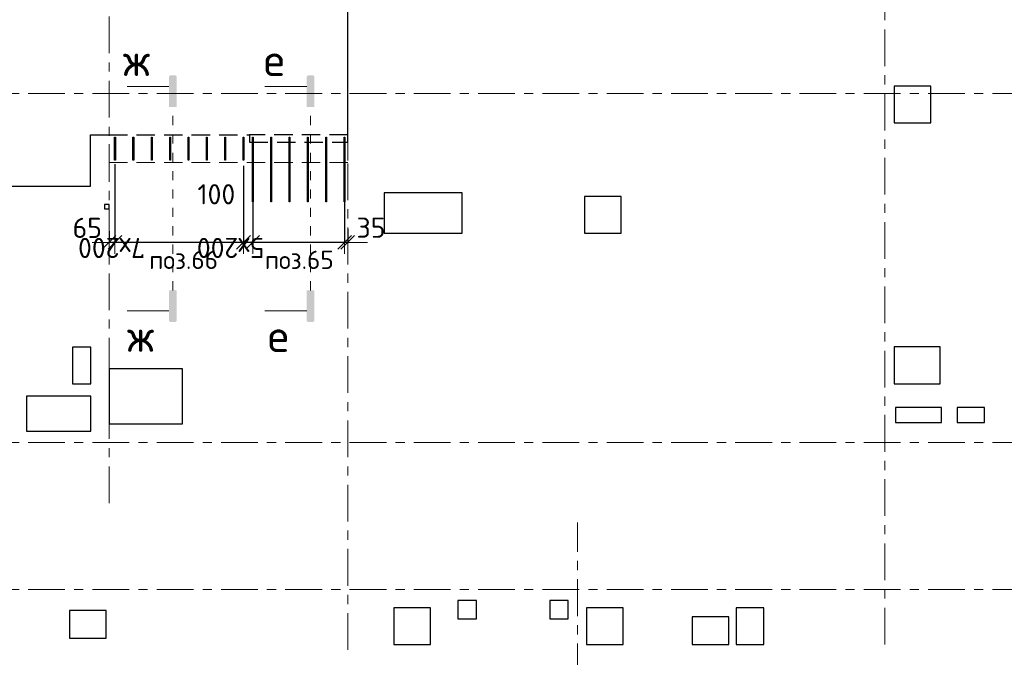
# Model space of a CAD drawing. Header units: metres. Extents: x -38 to 99, y -15 to 21.
# Tile 13 of 48: x 42.08 to 52.8, y 6.66 to 13.61. Entities that reach past the tile are written whole.
import ezdxf

# ---------------------------------------------------------------- set-up
doc = ezdxf.new("R2010")
doc.units = ezdxf.units.M
doc.header["$PDMODE"] = 65
for name, pattern in [('______11', [0.5, 0.4, -0.05, 0, -0.05]), ('______2', [0.27, 0.2, -0.07]), ('______3', [0.5, 0.4, -0.1]), ('______5', [1.1, 0.8, -0.1, 0.1, -0.1]), ('______9', [0.1, 0, -0.1])]:
    doc.linetypes.add(name, pattern=pattern)
for name, color, linetype, lineweight in [('XR$2$Осевая линия (1)', 7, '______5', 13), ('XR$3$Арм.стержн. Арматура края', 96, 'Continuous', 35), ('XR$3$Арм.стержн. Хомут', 240, 'Continuous', 35), ('XR$3$Балка (1)', 7, '______3', 13), ('XR$3$Перекрытие (1)', 7, 'Continuous', 35), ('XR$3$Размерная линия_ общее', 7, 'Continuous', 13), ('XR$3$Текст_ общее_1', 7, 'Continuous', 13)]:
    doc.layers.add(name, color=color, linetype=linetype, lineweight=lineweight)
doc.styles.add('ISOCPEUR', font='txt')
doc.dimstyles.new('DIMSTYLE_10', dxfattribs={"dimtxt": 0.22, "dimasz": 0.25, "dimexe": 0, "dimexo": 0, "dimgap": 0.11, "dimtad": 2, "dimdec": 0, "dimlfac": 1000, "dimrnd": 1, "dimzin": 12, "dimdsep": 46, "dimtxsty": 'ISOCPEUR', "dimblk1": 'ALL_ML_STRICH', "dimblk2": 'ALL_ML_STRICH', "dimsah": 1, "dimcen": 0, "dimclrd": 7, "dimclre": 256, "dimclrt": 7, "dimadec": 0, "dimazin": 0, "dimtfac": 1, "dimtdec": 0, "dimtix": 1, "dimtmove": 2, "dimatfit": 3, "dimfxl": 0, "dimtvp": 1.2, "dimtzin": 0, "dimlwd": 0, "dimlwe": -3, "dimarcsym": 0})
doc.dimstyles.new('DIMSTYLE_11', dxfattribs={"dimtxt": 0.22, "dimasz": 0.25, "dimexe": 0, "dimexo": 0, "dimgap": 0.11, "dimtad": 2, "dimdec": 0, "dimlfac": 1000, "dimrnd": 1, "dimzin": 12, "dimdsep": 46, "dimtxsty": 'ISOCPEUR', "dimblk1": 'ALL_ML_STRICH', "dimblk2": 'ALL_ML_STRICH', "dimsah": 1, "dimcen": 0, "dimclrd": 7, "dimclre": 256, "dimclrt": 7, "dimadec": 0, "dimazin": 0, "dimtfac": 1, "dimtdec": 0, "dimtix": 1, "dimtmove": 2, "dimatfit": 3, "dimfxl": 0, "dimtzin": 0, "dimlwd": 0, "dimlwe": -3, "dimarcsym": 0})

# ---------------------------------------------------------------- blocks, each defined once
blk = doc.blocks.new('ALL_ML_STRICH')
at = {"color": 0, "linetype": 'ByBlock', "lineweight": -2}
for p, q in [((0, -0.5), (0, 0.5)), ((-1, 0), (0.5, 0)), ((-0.3, -0.3), (0.3, 0.3))]:
    blk.add_line(p, q, dxfattribs=at)
blk = doc.blocks.new('*D83')
at = {"layer": 'DEFPOINTS', "color": 7, "linetype": 'Continuous', "lineweight": 13, "transparency": 33554687}
for p in [(45.615, 11.645), (45.65, 11.348), (45.65, 11.179)]:
    blk.add_point(p, dxfattribs=at)
at = {"layer": 'XR$3$Размерная линия_ общее', "color": 253, "linetype": 'Continuous', "lineweight": -2, "true_color": 0xa0a0a0, "transparency": 33554687}
for p, q in [((45.615, 11.625), (45.615, 11.179)), ((45.65, 11.328), (45.65, 11.179))]:
    blk.add_line(p, q, dxfattribs=at)
at = {"layer": 'XR$3$Размерная линия_ общее', "color": 7, "linetype": 'Continuous', "lineweight": -2, "transparency": 33554687}
blk.add_line((45.65, 11.179), (45.615, 11.179), dxfattribs=at)
at = {"layer": 'XR$3$Размерная линия_ общее', "color": 7, "linetype": 'Continuous', "lineweight": 13, "transparency": 33554687, "xscale": 0.25, "yscale": 0.25, "zscale": 0.25}
for p, rotation in [((45.65, 11.179), 360), ((45.615, 11.179), 180)]:
    blk.add_blockref('ALL_ML_STRICH', p, dxfattribs=dict(at, rotation=rotation))
at = {"layer": 'XR$3$Размерная линия_ общее', "color": 7, "linetype": 'Continuous', "lineweight": 13, "transparency": 33554687, "insert": (45.903, 11.34), "char_height": 0.22, "width": 0.44, "attachment_point": 5, "style": 'ISOCPEUR'}
blk.add_mtext('\\A1;{35}', dxfattribs=at)
blk = doc.blocks.new('*D84')
at = {"layer": 'DEFPOINTS', "color": 7, "linetype": 'Continuous', "lineweight": 13, "transparency": 33554687}
for p in [(44.615, 11.645), (45.615, 11.645), (45.615, 11.179)]:
    blk.add_point(p, dxfattribs=at)
at = {"layer": 'XR$3$Размерная линия_ общее', "color": 253, "linetype": 'Continuous', "lineweight": -2, "true_color": 0xa0a0a0, "transparency": 33554687}
for p, q in [((44.615, 11.625), (44.615, 11.179)), ((45.615, 11.625), (45.615, 11.179))]:
    blk.add_line(p, q, dxfattribs=at)
at = {"layer": 'XR$3$Размерная линия_ общее', "color": 7, "linetype": 'Continuous', "lineweight": -2, "transparency": 33554687}
blk.add_line((45.615, 11.179), (44.615, 11.179), dxfattribs=at)
at = {"layer": 'XR$3$Размерная линия_ общее', "color": 7, "linetype": 'Continuous', "lineweight": 13, "transparency": 33554687, "xscale": 0.25, "yscale": 0.25, "zscale": 0.25}
for p, rotation in [((44.615, 11.179), 180), ((45.615, 11.179), 360)]:
    blk.add_blockref('ALL_ML_STRICH', p, dxfattribs=dict(at, rotation=rotation))
at = {"layer": 'XR$3$Размерная линия_ общее', "color": 7, "linetype": 'Continuous', "lineweight": 13, "transparency": 33554687, "insert": (44.741, 11.009), "char_height": 0.22, "width": 0.011, "attachment_point": 1, "rotation": 180, "line_spacing_factor": 0.60241, "style": 'ISOCPEUR'}
blk.add_mtext('5х200', dxfattribs=at)
blk = doc.blocks.new('*D85')
at = {"layer": 'DEFPOINTS', "color": 7, "linetype": 'Continuous', "lineweight": 13, "transparency": 33554687}
for p in [(44.515, 12.034), (44.615, 11.645), (44.615, 11.179)]:
    blk.add_point(p, dxfattribs=at)
at = {"layer": 'XR$3$Размерная линия_ общее', "color": 253, "linetype": 'Continuous', "lineweight": -2, "true_color": 0xa0a0a0, "transparency": 33554687}
for p, q in [((44.515, 12.014), (44.515, 11.179)), ((44.615, 11.625), (44.615, 11.179))]:
    blk.add_line(p, q, dxfattribs=at)
at = {"layer": 'XR$3$Размерная линия_ общее', "color": 7, "linetype": 'Continuous', "lineweight": -2, "transparency": 33554687}
blk.add_line((44.615, 11.179), (44.515, 11.179), dxfattribs=at)
at = {"layer": 'XR$3$Размерная линия_ общее', "color": 7, "linetype": 'Continuous', "lineweight": 13, "transparency": 33554687, "xscale": 0.25, "yscale": 0.25, "zscale": 0.25}
for p, rotation in [((44.615, 11.179), 360), ((44.515, 11.179), 180)]:
    blk.add_blockref('ALL_ML_STRICH', p, dxfattribs=dict(at, rotation=rotation))
at = {"layer": 'XR$3$Размерная линия_ общее', "color": 7, "linetype": 'Continuous', "lineweight": 13, "transparency": 33554687, "insert": (44.219, 11.704), "char_height": 0.22, "width": 0.66, "attachment_point": 5, "style": 'ISOCPEUR'}
blk.add_mtext('\\A1;{100}', dxfattribs=at)
blk = doc.blocks.new('*D86')
at = {"layer": 'DEFPOINTS', "color": 7, "linetype": 'Continuous', "lineweight": 13, "transparency": 33554687}
for p in [(43.115, 12.053), (44.515, 12.034), (44.515, 11.179)]:
    blk.add_point(p, dxfattribs=at)
at = {"layer": 'XR$3$Размерная линия_ общее', "color": 253, "linetype": 'Continuous', "lineweight": -2, "true_color": 0xa0a0a0, "transparency": 33554687}
for p, q in [((43.115, 12.033), (43.115, 11.179)), ((44.515, 12.014), (44.515, 11.179))]:
    blk.add_line(p, q, dxfattribs=at)
at = {"layer": 'XR$3$Размерная линия_ общее', "color": 7, "linetype": 'Continuous', "lineweight": -2, "transparency": 33554687}
blk.add_line((44.515, 11.179), (43.115, 11.179), dxfattribs=at)
at = {"layer": 'XR$3$Размерная линия_ общее', "color": 7, "linetype": 'Continuous', "lineweight": 13, "transparency": 33554687, "xscale": 0.25, "yscale": 0.25, "zscale": 0.25}
for p, rotation in [((43.115, 11.179), 180), ((44.515, 11.179), 360)]:
    blk.add_blockref('ALL_ML_STRICH', p, dxfattribs=dict(at, rotation=rotation))
at = {"layer": 'XR$3$Размерная линия_ общее', "color": 7, "linetype": 'Continuous', "lineweight": 13, "transparency": 33554687, "insert": (43.441, 11.009), "char_height": 0.22, "width": 0.011, "attachment_point": 1, "rotation": 180, "line_spacing_factor": 0.60241, "style": 'ISOCPEUR'}
blk.add_mtext('7х200', dxfattribs=at)
blk = doc.blocks.new('*D87')
at = {"layer": 'DEFPOINTS', "color": 7, "linetype": 'Continuous', "lineweight": 13, "transparency": 33554687}
for p in [(43.115, 12.053), (43.05, 11.322), (43.115, 11.179)]:
    blk.add_point(p, dxfattribs=at)
at = {"layer": 'XR$3$Размерная линия_ общее', "color": 253, "linetype": 'Continuous', "lineweight": -2, "true_color": 0xa0a0a0, "transparency": 33554687}
for p, q in [((43.115, 12.033), (43.115, 11.179)), ((43.05, 11.302), (43.05, 11.179))]:
    blk.add_line(p, q, dxfattribs=at)
at = {"layer": 'XR$3$Размерная линия_ общее', "color": 7, "linetype": 'Continuous', "lineweight": -2, "transparency": 33554687}
blk.add_line((43.115, 11.179), (43.05, 11.179), dxfattribs=at)
at = {"layer": 'XR$3$Размерная линия_ общее', "color": 7, "linetype": 'Continuous', "lineweight": 13, "transparency": 33554687, "xscale": 0.25, "yscale": 0.25, "zscale": 0.25}
for p, rotation in [((43.115, 11.179), 360), ((43.05, 11.179), 180)]:
    blk.add_blockref('ALL_ML_STRICH', p, dxfattribs=dict(at, rotation=rotation))
at = {"layer": 'XR$3$Размерная линия_ общее', "color": 7, "linetype": 'Continuous', "lineweight": 13, "transparency": 33554687, "insert": (42.813, 11.338), "char_height": 0.22, "width": 0.44, "attachment_point": 5, "style": 'ISOCPEUR'}
blk.add_mtext('\\A1;{65}', dxfattribs=at)

msp = doc.modelspace()

# ---------------------------------------------------------------- hatches: boundary and pattern name
at = {"linetype": 'Continuous', "lineweight": 25, "true_color": 0x000000, "transparency": 33554687}
for points in [[(43.7032, 12.9818), (43.7037, 12.9843), (43.7045, 12.9867), (43.7057, 12.989), (43.7071, 12.9911), (43.7088, 12.9931), (43.7107, 12.9947), (43.7128, 12.9962), (43.7151, 12.9973), (43.7175, 12.9981), (43.72, 12.9986), (43.7226, 12.9988), (43.7671, 12.9988), (43.7697, 12.9986), (43.7722, 12.9981), (43.7746, 12.9973), (43.7769, 12.9962), (43.779, 12.9947), (43.7809, 12.9931), (43.7826, 12.9911), (43.784, 12.989), (43.7852, 12.9867), (43.786, 12.9843), (43.7865, 12.9818), (43.7867, 12.9792), (43.7867, 12.6543), (43.7031, 12.6543), (43.7031, 12.9792)], [(45.2032, 12.9818), (45.2037, 12.9843), (45.2045, 12.9867), (45.2057, 12.989), (45.2071, 12.9911), (45.2088, 12.9931), (45.2107, 12.9947), (45.2128, 12.9962), (45.2151, 12.9973), (45.2175, 12.9981), (45.22, 12.9986), (45.2226, 12.9988), (45.2671, 12.9988), (45.2697, 12.9986), (45.2722, 12.9981), (45.2746, 12.9973), (45.2769, 12.9962), (45.279, 12.9947), (45.2809, 12.9931), (45.2826, 12.9911), (45.284, 12.989), (45.2852, 12.9867), (45.286, 12.9843), (45.2865, 12.9818), (45.2867, 12.9792), (45.2867, 12.6543), (45.2031, 12.6543), (45.2031, 12.9792)], [(43.7032, 10.3288), (43.7031, 10.3314), (43.7031, 10.6563), (43.7867, 10.6563), (43.7867, 10.3314), (43.7865, 10.3288), (43.786, 10.3263), (43.7852, 10.3239), (43.784, 10.3216), (43.7826, 10.3195), (43.7809, 10.3175), (43.779, 10.3158), (43.7769, 10.3144), (43.7746, 10.3133), (43.7722, 10.3125), (43.7697, 10.312), (43.7671, 10.3118), (43.7226, 10.3118), (43.72, 10.312), (43.7175, 10.3125), (43.7151, 10.3133), (43.7128, 10.3144), (43.7107, 10.3158), (43.7088, 10.3175), (43.7071, 10.3195), (43.7057, 10.3216), (43.7045, 10.3239), (43.7037, 10.3263)], [(45.2032, 10.3288), (45.2031, 10.3314), (45.2031, 10.6563), (45.2867, 10.6563), (45.2867, 10.3314), (45.2865, 10.3288), (45.286, 10.3263), (45.2852, 10.3239), (45.284, 10.3216), (45.2826, 10.3195), (45.2809, 10.3175), (45.279, 10.3158), (45.2769, 10.3144), (45.2746, 10.3133), (45.2722, 10.3125), (45.2697, 10.312), (45.2671, 10.3118), (45.2226, 10.3118), (45.22, 10.312), (45.2175, 10.3125), (45.2151, 10.3133), (45.2128, 10.3144), (45.2107, 10.3158), (45.2088, 10.3175), (45.2071, 10.3195), (45.2057, 10.3216), (45.2045, 10.3239), (45.2037, 10.3263)]]:
    msp.add_hatch(color=18, dxfattribs=at).paths.add_polyline_path(points, flags=16)

# ---------------------------------------------------------------- linework, layer by layer
at = {"color": 7, "linetype": 'Continuous', "lineweight": 13, "transparency": 33554687}
for p, q in [((43.7031, 12.8773), (43.2463, 12.8773)), ((45.2031, 12.8773), (44.7463, 12.8773)), ((43.7031, 10.4333), (43.2463, 10.4333)), ((45.2031, 10.4333), (44.7463, 10.4333))]:
    msp.add_line(p, q, dxfattribs=at)
at = {"color": 7, "linetype": '______9', "lineweight": 13, "transparency": 33554687}
for p, q in [((43.7449, 10.6563), (43.7449, 12.6543)), ((45.2449, 10.6563), (45.2449, 12.6543))]:
    msp.add_line(p, q, dxfattribs=at)
at = {"layer": 'XR$2$Осевая линия (1)', "color": 253, "linetype": '______11', "lineweight": 13, "true_color": 0xa0a0a0, "transparency": 33554687}
for p, q in [((43.05, 8.34), (43.05, 19.78)), ((45.65, 6.74), (45.65, 19.78)), ((51.5, 6.8), (51.5, 19.78)), ((-2.63, 12.8), (62.6, 12.8)), ((-2.63, 9), (62.6, 9)), ((48.15, -3.39), (48.15, 8.13)), ((-2.63, 7.4), (62.6, 7.4))]:
    msp.add_line(p, q, dxfattribs=at)
at = {"layer": 'XR$3$Арм.стержн. Арматура края', "color": 40, "linetype": 'Continuous', "lineweight": 25, "transparency": 33554687}
for points in [[(44.619, 12.3252), (44.619, 11.6223), (44.611, 11.6223), (44.611, 12.3252), (44.619, 12.3252)], [(44.819, 12.3252), (44.819, 11.6223), (44.811, 11.6223), (44.811, 12.3252), (44.819, 12.3252)], [(45.019, 12.3252), (45.019, 11.6223), (45.011, 11.6223), (45.011, 12.3252), (45.019, 12.3252)], [(45.219, 12.3252), (45.219, 11.6223), (45.211, 11.6223), (45.211, 12.3252), (45.219, 12.3252)], [(45.419, 12.3252), (45.419, 11.6223), (45.411, 11.6223), (45.411, 12.3252), (45.419, 12.3252)], [(45.619, 12.3252), (45.619, 11.6223), (45.611, 11.6223), (45.611, 12.3252), (45.619, 12.3252)]]:
    msp.add_lwpolyline(points, dxfattribs=at)
at = {"layer": 'XR$3$Арм.стержн. Хомут', "color": 40, "linetype": 'Continuous', "lineweight": 25, "transparency": 33554687}
for points in [[(43.119, 12.3263), (43.119, 12.0742), (43.111, 12.0742), (43.111, 12.3263), (43.119, 12.3263)], [(43.319, 12.3263), (43.319, 12.0742), (43.311, 12.0742), (43.311, 12.3263), (43.319, 12.3263)], [(43.519, 12.3263), (43.519, 12.0742), (43.511, 12.0742), (43.511, 12.3263), (43.519, 12.3263)], [(43.719, 12.3263), (43.719, 12.0742), (43.711, 12.0742), (43.711, 12.3263), (43.719, 12.3263)], [(43.919, 12.3263), (43.919, 12.0742), (43.911, 12.0742), (43.911, 12.3263), (43.919, 12.3263)], [(44.119, 12.3263), (44.119, 12.0742), (44.111, 12.0742), (44.111, 12.3263), (44.119, 12.3263)], [(44.319, 12.3263), (44.319, 12.0742), (44.311, 12.0742), (44.311, 12.3263), (44.319, 12.3263)], [(44.519, 12.3263), (44.519, 12.0742), (44.511, 12.0742), (44.511, 12.3263), (44.519, 12.3263)]]:
    msp.add_lwpolyline(points, dxfattribs=at)
at = {"layer": 'XR$3$Балка (1)', "color": 7, "linetype": '______2', "lineweight": 25, "transparency": 33554687}
for p, q in [((43.05, 12.3502), (44.58, 12.3502)), ((44.58, 12.3502), (44.58, 12.2702)), ((45.65, 12.3502), (44.58, 12.3502)), ((44.58, 12.2702), (45.65, 12.2702))]:
    msp.add_line(p, q, dxfattribs=at)
at = {"layer": 'XR$3$Перекрытие (1)', "color": 7, "linetype": 'Continuous', "lineweight": 25, "transparency": 33554687}
for p, q in [((45.65, 12.2702), (45.65, 16.4002)), ((51.6, 12.8802), (51.6, 12.4802)), ((52, 12.8802), (51.6, 12.8802)), ((52, 12.4802), (52, 12.8802)), ((51.6, 12.4802), (52, 12.4802)), ((42.85, 11.7903), (42.85, 12.3502)), ((42.85, 12.3502), (43.05, 12.3502)), ((41.0797, 11.7903), (42.85, 11.7903)), ((46.0451, 11.7198), (46.0451, 11.2798)), ((46.8951, 11.7198), (46.0451, 11.7198)), ((46.8951, 11.2798), (46.8951, 11.7198)), ((43, 11.5937), (43, 11.5437)), ((43.05, 11.5937), (43, 11.5937)), ((43.05, 11.5437), (43.05, 11.5937)), ((48.2269, 11.6802), (48.2269, 11.2802)), ((48.6269, 11.6802), (48.2269, 11.6802)), ((48.6269, 11.2802), (48.6269, 11.6802)), ((43, 11.5437), (43.05, 11.5437)), ((46.0451, 11.2798), (46.8951, 11.2798)), ((48.2269, 11.2802), (48.6269, 11.2802)), ((42.6525, 10.0398), (42.6525, 9.6398)), ((42.8525, 10.0398), (42.6525, 10.0398)), ((42.8525, 9.6398), (42.8525, 10.0398)), ((51.6, 10.0404), (51.6, 9.6404)), ((52.1, 10.0404), (51.6, 10.0404)), ((52.1, 9.6404), (52.1, 10.0404)), ((43.05, 9.8018), (43.05, 9.2018)), ((43.85, 9.8018), (43.05, 9.8018)), ((43.85, 9.2018), (43.85, 9.8018)), ((42.6525, 9.6398), (42.8525, 9.6398)), ((51.6, 9.6404), (52.1, 9.6404)), ((42.1506, 9.5045), (42.1506, 9.1245)), ((42.8506, 9.5045), (42.1506, 9.5045)), ((42.8506, 9.1245), (42.8506, 9.5045)), ((51.6156, 9.3795), (51.6156, 9.2195)), ((52.1156, 9.3795), (51.6156, 9.3795)), ((52.1156, 9.2195), (52.1156, 9.3795)), ((52.2856, 9.3795), (52.2856, 9.2195)), ((52.5856, 9.3795), (52.2856, 9.3795)), ((52.5856, 9.2195), (52.5856, 9.3795)), ((42.1506, 9.1245), (42.8506, 9.1245)), ((43.05, 9.2018), (43.85, 9.2018)), ((51.6156, 9.2195), (52.1156, 9.2195)), ((52.2856, 9.2195), (52.5856, 9.2195)), ((46.15, 7.2002), (46.15, 6.8002)), ((46.55, 7.2002), (46.15, 7.2002)), ((46.55, 6.8002), (46.55, 7.2002)), ((46.8502, 7.2802), (46.8502, 7.0803)), ((47.0502, 7.2802), (46.8502, 7.2802)), ((47.0502, 7.0803), (47.0502, 7.2802)), ((47.8502, 7.2802), (47.8502, 7.0803)), ((48.0502, 7.2802), (47.8502, 7.2802)), ((48.0502, 7.0803), (48.0502, 7.2802)), ((48.25, 7.2002), (48.25, 6.8002)), ((48.65, 7.2002), (48.25, 7.2002)), ((48.65, 6.8002), (48.65, 7.2002)), ((49.88, 7.2002), (49.88, 6.8002)), ((50.18, 7.2002), (49.88, 7.2002)), ((50.18, 6.8002), (50.18, 7.2002)), ((42.62, 7.1702), (42.62, 6.8702)), ((43.02, 7.1702), (42.62, 7.1702)), ((43.02, 6.8702), (43.02, 7.1702)), ((46.8502, 7.0803), (47.0502, 7.0803)), ((47.8502, 7.0803), (48.0502, 7.0803)), ((49.4, 7.1002), (49.4, 6.8002)), ((49.8, 7.1002), (49.4, 7.1002)), ((49.8, 6.8002), (49.8, 7.1002)), ((42.62, 6.8702), (43.02, 6.8702)), ((46.15, 6.8002), (46.55, 6.8002)), ((48.25, 6.8002), (48.65, 6.8002)), ((49.4, 6.8002), (49.8, 6.8002)), ((49.88, 6.8002), (50.18, 6.8002))]:
    msp.add_line(p, q, dxfattribs=at)
at = {"layer": 'XR$3$Перекрытие (1)', "color": 7, "linetype": '______2', "lineweight": 18, "transparency": 33554687}
for p, q in [((43.05, 12.0502), (43.05, 12.3502)), ((45.65, 12.2702), (45.65, 12.0502)), ((45.65, 12.0502), (43.05, 12.0502))]:
    msp.add_line(p, q, dxfattribs=at)

# ---------------------------------------------------------------- texts
at = {"color": 7, "linetype": 'Continuous', "lineweight": 13, "transparency": 33554687, "char_height": 0.35, "attachment_point": 5, "style": 'ISOCPEUR'}
for s, insert, width in [('\\A1;{\\fISOCPEUR|i0|b0;\\H0.350000;\\W1.000000;\\C7;ж}\\P', (43.349, 13.1663), 0.458182), ('\\A1;{\\fISOCPEUR|i0|b0;\\H0.350000;\\W1.000000;\\C7;е}\\P', (44.849, 13.1663), 0.381111), ('\\A1;{\\fISOCPEUR|i0|b0;\\H0.350000;\\W1.000000;\\C7;ж}\\P', (43.3934, 10.1611), 0.458182), ('\\A1;{\\fISOCPEUR|i0|b0;\\H0.350000;\\W1.000000;\\C7;е}\\P', (44.8934, 10.1611), 0.381111)]:
    msp.add_mtext(s, dxfattribs=dict(at, insert=insert, width=width))
at = {"layer": 'XR$3$Текст_ общее_1', "color": 7, "linetype": 'Continuous', "lineweight": 13, "transparency": 33554687, "char_height": 0.2, "width": 0.844937, "attachment_point": 5, "style": 'ISOCPEUR'}
for s, insert in [('\\A1;{\\fISOCPEUR|i0|b0;\\H0.200000;\\W1.000000;\\C7;поз.66}\\P', (43.8613, 10.9895)), ('\\A1;{\\fISOCPEUR|i0|b0;\\H0.200000;\\W1.000000;\\C7;поз.65}\\P', (45.1213, 10.9895))]:
    msp.add_mtext(s, dxfattribs=dict(at, insert=insert))

# ---------------------------------------------------------------- dimensions: what is measured, and where the dimension line sits
at = {"layer": 'XR$3$Размерная линия_ общее', "color": 7, "linetype": 'Continuous', "lineweight": 13, "transparency": 33554687}
for base, p1, p2, picture, middle in [((43.05, 11.1791), (43.115, 12.0334), (43.05, 11.3015), '*D87', (42.8126, 11.3377)), ((44.515, 11.1791), (44.615, 11.6246), (44.515, 12.0136), '*D85', (44.2192, 11.7044)), ((45.615, 11.1791), (45.65, 11.3279), (45.615, 11.6246), '*D83', (45.9027, 11.3395))]:
    dim = msp.add_linear_dim(base=base, p1=p1, p2=p2, angle=180, dimstyle='DIMSTYLE_10', override={"dimpost": '<>', "dimclrd": 7, "dimclre": 253, "dimclrt": 7, "dimlwd": 0, "dimlwe": 65533}, dxfattribs=at)
    dim.commit()
    dim.dimension.update_dxf_attribs({"geometry": picture, "text_midpoint": middle, "dimtype": 160})
for base, p1, p2, text, picture, middle in [((43.115, 11.1791), (44.515, 12.0136), (43.115, 12.0334), '7х200', '*D86', (43.815, 11.2891)), ((44.615, 11.1791), (45.615, 11.6246), (44.615, 11.6246), '5х200', '*D84', (45.115, 11.2891))]:
    dim = msp.add_linear_dim(base=base, p1=p1, p2=p2, angle=180, text=text, dimstyle='DIMSTYLE_11', override={"dimpost": '<>', "dimclrd": 7, "dimclre": 253, "dimclrt": 7, "dimlwd": 0, "dimlwe": 65533}, dxfattribs=at)
    dim.commit()
    dim.dimension.update_dxf_attribs({"geometry": picture, "text_midpoint": middle, "dimtype": 160})

doc.saveas('drawing.dxf')
